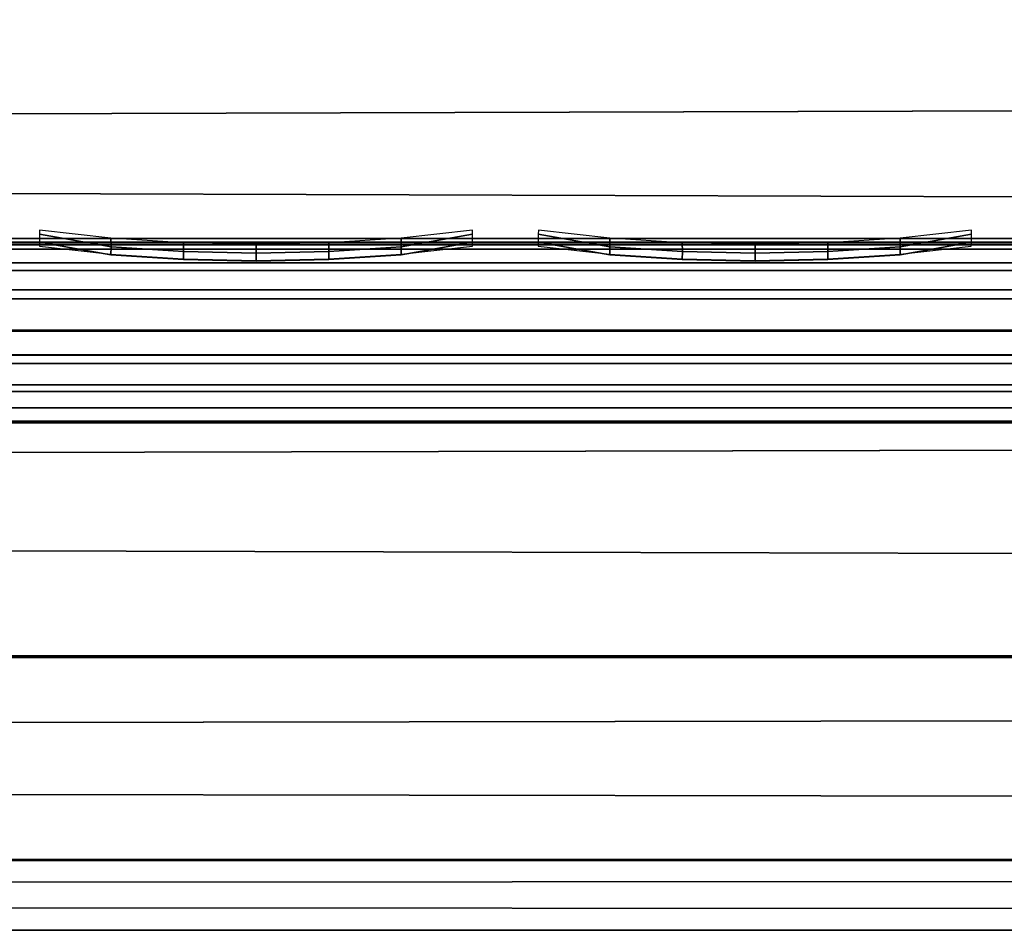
# Model space of a CAD drawing. Header units: inches. Extents: x 0 to 69, y -28.1 to 0.
# Tile 238 of 256: x 46.702 to 47.23, y -28.01 to -27.521. Entities that reach past the tile are written whole.
import ezdxf

# ---------------------------------------------------------------- set-up
doc = ezdxf.new("R2010")
doc.units = ezdxf.units.IN
doc.header["$LTSCALE"] = 0.03937
doc.header["$MEASUREMENT"] = 0
for name, color, linetype in [('A-FURN-3-ST', 151, 'Continuous'), ('A-FURN-3-ST-SEAM', 250, 'Continuous'), ('A-FURN-3-STITCH', 15, 'Continuous')]:
    doc.layers.add(name, color=color, linetype=linetype)

msp = doc.modelspace()

# ---------------------------------------------------------------- meshes
at = {"layer": 'A-FURN-3-ST'}
mesh = msp.add_polyface(dxfattribs=at)
corners = [(0.25, -4.85038, 5), (68.75, -27.51, 5), (0.25, -27.51, 5), (0.125, -4.85038, 5.03349), (0.125, -27.51, 5.03349), (0.25, -28.01, 5.5), (0.125, -27.97651, 5.5), (0.25, -27.97194, 5.30866), (0.125, -27.941, 5.32148), (0.25, -27.86356, 5.14645), (0.125, -27.83987, 5.17013), (0.25, -27.70134, 5.03806), (0.125, -27.68853, 5.069), (0.03349, -27.65351, 5.15355), (0.03349, -27.885, 5.5), (0.25, -28.01, 16.9), (0.125, -27.97651, 16.9), (0.25, -26.91, 18), (0.125, -26.91, 17.96651), (0.25, -27.1947, 17.96252), (0.125, -27.18603, 17.93017), (0.25, -27.46, 17.85263), (0.125, -27.44325, 17.82362), (0.25, -27.68782, 17.67782), (0.125, -27.66414, 17.65413), (0.25, -27.86263, 17.45), (0.125, -27.83362, 17.43325), (0.25, -27.97252, 17.1847), (0.125, -27.94017, 17.17603), (0.03349, -27.85178, 17.15235), (0.03349, -26.91, 17.875), (0.03349, -27.59943, 17.58943), (0.03349, -27.75438, 17.3875), (0.125, -5.45916, 17.96651), (0.25, -5.45916, 18), (68.75, -28.01, 16.9), (68.75, -27.97252, 17.1847), (68.75, -27.86263, 17.45), (68.75, -27.68782, 17.67782), (68.75, -27.46, 17.85263), (68.75, -27.1947, 17.96252), (68.75, -27.70134, 5.03806), (68.75, -27.86356, 5.14645), (68.75, -27.97194, 5.30866)]
mesh.append_faces([[corners[k] for k in face] for face in [(0, 1, 2), (3, 2, 4), (5, 6, 7), (7, 6, 8), (7, 8, 9), (9, 8, 10), (9, 10, 11), (11, 10, 12), (11, 12, 2), (2, 12, 4), (4, 12, 13), (14, 8, 6), (5, 15, 6), (6, 15, 16), (6, 16, 14), (17, 18, 19), (19, 18, 20), (19, 20, 21), (21, 20, 22), (21, 22, 23), (23, 22, 24), (23, 24, 25), (25, 24, 26), (25, 26, 27), (27, 26, 28), (27, 28, 15), (15, 28, 16), (16, 28, 29), (18, 30, 20), (24, 31, 32, 26), (26, 32, 29, 28), (33, 30, 18), (34, 18, 17), (15, 35, 27), (27, 36, 25), (25, 37, 23), (23, 38, 21), (21, 39, 19), (19, 40, 17), (5, 35, 15), (2, 1, 11), (11, 41, 9), (9, 42, 7), (7, 43, 5)]])
mesh = msp.add_polyface(dxfattribs=at)
corners = [(68.875, -4.85038, 5.03349), (68.96651, -27.51, 5.125), (68.875, -27.51, 5.03349), (68.75, -4.85038, 5), (68.75, -27.51, 5), (68.96651, -27.85646, 5.35649), (68.875, -27.97651, 5.5), (68.875, -27.941, 5.32148), (68.75, -28.01, 5.5), (68.75, -27.97194, 5.30866), (68.875, -27.83987, 5.17013), (68.75, -27.86356, 5.14645), (68.875, -27.68853, 5.069), (68.75, -27.70134, 5.03806), (68.96651, -27.65351, 5.15355), (68.96651, -27.77517, 5.23483), (68.96651, -27.885, 16.9), (68.875, -27.97651, 16.9), (68.75, -28.01, 16.9), (68.875, -27.94017, 17.17603), (68.75, -27.97252, 17.1847), (68.96651, -27.16235, 17.84178), (68.875, -26.91, 17.96651), (68.875, -27.18603, 17.93017), (68.75, -26.91, 18), (68.75, -27.1947, 17.96252), (68.875, -27.44325, 17.82362), (68.75, -27.46, 17.85263), (68.875, -27.66414, 17.65413), (68.75, -27.68782, 17.67782), (68.875, -27.83362, 17.43325), (68.75, -27.86263, 17.45), (68.875, -5.45916, 17.96651), (0.25, -27.97252, 17.1847), (0.25, -27.86263, 17.45), (0.25, -27.68782, 17.67782), (0.25, -27.46, 17.85263), (0.25, -27.1947, 17.96252), (0.25, -26.91, 18), (0.25, -28.01, 5.5), (0.25, -27.70134, 5.03806), (0.25, -27.86356, 5.14645), (0.25, -27.97194, 5.30866), (68.75, -5.45916, 18)]
mesh.append_faces([[corners[k] for k in face] for face in [(0, 1, 2), (3, 2, 4), (5, 6, 7), (7, 6, 8), (7, 8, 9), (7, 9, 10), (10, 9, 11), (10, 11, 12), (12, 11, 13), (12, 13, 2), (2, 13, 4), (2, 1, 12), (12, 14, 15, 10), (6, 16, 17), (6, 17, 8), (8, 17, 18), (16, 19, 17), (17, 19, 20), (17, 20, 18), (21, 22, 23), (22, 24, 23), (23, 24, 25), (23, 25, 26), (26, 25, 27), (26, 27, 28), (28, 27, 29), (28, 29, 30), (30, 29, 31), (30, 31, 19), (19, 31, 20), (32, 24, 22), (33, 18, 20), (34, 20, 31), (35, 31, 29), (36, 29, 27), (37, 27, 25), (38, 25, 24), (8, 18, 39), (40, 4, 13), (41, 13, 11), (42, 11, 9), (39, 9, 8), (24, 43, 38)]])
at = {"layer": 'A-FURN-3-ST-SEAM'}
mesh = msp.add_polyface(dxfattribs=at)
corners = [(61.25, -27.63855, 17.67058), (65, -27.6444, 17.65387), (61.25, -27.6444, 17.65387), (36.375, -27.63855, 17.67058), (36.375, -27.6444, 17.65387), (34.5, -27.63855, 17.67058), (36.375, -27.67102, 17.631), (36.375, -27.65579, 17.64021), (61.25, -27.65579, 17.64021), (61.25, -27.67102, 17.631), (61.25, -27.68838, 17.6276), (36.375, -27.68838, 17.6276), (36.375, -27.72072, 17.64061), (36.375, -27.70575, 17.63109), (61.25, -27.70575, 17.63109), (61.25, -27.72072, 17.64061), (61.25, -27.73757, 17.67127), (36.375, -27.73757, 17.67127), (34.5, -27.72945, 17.70535), (34.5, -27.73667, 17.68903), (36.375, -27.73667, 17.68903), (36.375, -27.72945, 17.70535), (61.25, -27.73667, 17.68903), (61.25, -27.72945, 17.70535), (34.5, -27.64196, 17.69685), (36.375, -27.64196, 17.69685), (61.25, -27.64196, 17.69685), (65, -27.63855, 17.67058), (65, -27.73757, 17.67127), (65, -27.73667, 17.68903), (65, -27.65579, 17.64021), (34.5, -27.65579, 17.64021), (34.5, -27.6444, 17.65387), (65, -27.65165, 17.71182), (65, -27.64196, 17.69685), (61.25, -27.65165, 17.71182), (36.375, -27.65165, 17.71182), (34.5, -27.65165, 17.71182), (65, -27.6661, 17.7221), (61.25, -27.6661, 17.7221), (36.375, -27.6661, 17.7221), (34.5, -27.6661, 17.7221), (65, -27.70101, 17.72573), (61.25, -27.70101, 17.72573), (36.375, -27.70101, 17.72573), (34.5, -27.70101, 17.72573), (61.25, -27.71712, 17.71823), (36.375, -27.71712, 17.71823), (34.5, -27.71712, 17.71823)]
mesh.append_faces([[corners[k] for k in face] for face in [(0, 1, 2), (0, 2, 3), (3, 2, 4), (3, 4, 5), (3, 24, 25), (3, 25, 0), (0, 25, 26), (0, 26, 27)]])
mesh.append_faces([[corners[k] for k in face] for face in [(6, 7, 8, 9), (9, 10, 11, 6), (12, 13, 14, 15), (15, 16, 17, 12), (18, 19, 20, 21), (21, 20, 22, 23), (16, 22, 20, 17), (10, 14, 13, 11), (2, 8, 7, 4), (4, 7, 31, 32), (35, 26, 25, 36), (36, 25, 24, 37), (39, 35, 36, 40), (40, 36, 37, 41), (43, 39, 40, 44), (44, 40, 41, 45), (46, 43, 44, 47), (47, 44, 45, 48), (23, 46, 47, 21), (21, 47, 48, 18)]], dxfattribs={"vtx0": -1, "vtx2": -1})
mesh.append_faces([[corners[k] for k in face] for face in [(28, 29, 22, 16), (1, 30, 8, 2), (33, 34, 26, 35), (38, 33, 35, 39), (42, 38, 39, 43)]], dxfattribs={"vtx2": -1})
at = {"layer": 'A-FURN-3-STITCH'}
mesh = msp.add_polymesh((7, 4), dxfattribs=at)
for k, corner in enumerate([(46.94461, -27.64276, 17.71536), (46.94463, -27.64058, 17.7168), (46.94465, -27.63627, 17.71972), (46.94467, -27.63413, 17.7212), (46.90632, -27.64703, 17.72204), (46.90637, -27.64741, 17.72723), (46.9064, -27.6431, 17.73015), (46.90638, -27.63841, 17.72788), (46.86753, -27.64961, 17.72621), (46.86758, -27.64998, 17.7314), (46.86761, -27.64567, 17.73432), (46.86758, -27.64099, 17.73205), (46.82847, -27.65047, 17.72785), (46.82852, -27.65084, 17.73304), (46.82855, -27.64653, 17.73596), (46.82853, -27.64185, 17.73369), (46.78939, -27.64961, 17.72695), (46.78944, -27.64999, 17.73215), (46.78947, -27.64567, 17.73507), (46.78945, -27.64099, 17.73279), (46.75052, -27.64704, 17.72352), (46.75057, -27.64741, 17.72871), (46.7506, -27.6431, 17.73163), (46.75058, -27.63841, 17.72936), (46.71212, -27.64276, 17.71757), (46.71213, -27.64063, 17.71907), (46.71216, -27.63632, 17.72199), (46.71217, -27.63414, 17.72341)]):
    mesh.set_mesh_vertex(divmod(k, 4), corner)
mesh = msp.add_polymesh((7, 4), dxfattribs=at)
for k, corner in enumerate([(47.21247, -27.64276, 17.71536), (47.21248, -27.64058, 17.7168), (47.21251, -27.63627, 17.71972), (47.21252, -27.63413, 17.7212), (47.17418, -27.64703, 17.72204), (47.17423, -27.64741, 17.72723), (47.17426, -27.6431, 17.73015), (47.17423, -27.63841, 17.72788), (47.13539, -27.64961, 17.72621), (47.13544, -27.64998, 17.7314), (47.13546, -27.64567, 17.73432), (47.13544, -27.64099, 17.73205), (47.09633, -27.65047, 17.72785), (47.09638, -27.65084, 17.73304), (47.09641, -27.64653, 17.73596), (47.09638, -27.64185, 17.73369), (47.05725, -27.64961, 17.72695), (47.0573, -27.64999, 17.73215), (47.05732, -27.64567, 17.73507), (47.0573, -27.64099, 17.73279), (47.01838, -27.64704, 17.72352), (47.01843, -27.64741, 17.72871), (47.01846, -27.6431, 17.73163), (47.01844, -27.63841, 17.72936), (46.97997, -27.64276, 17.71757), (46.97999, -27.64063, 17.71907), (46.98001, -27.63632, 17.72199), (46.98003, -27.63414, 17.72341)]):
    mesh.set_mesh_vertex(divmod(k, 4), corner)

doc.saveas('drawing.dxf')
